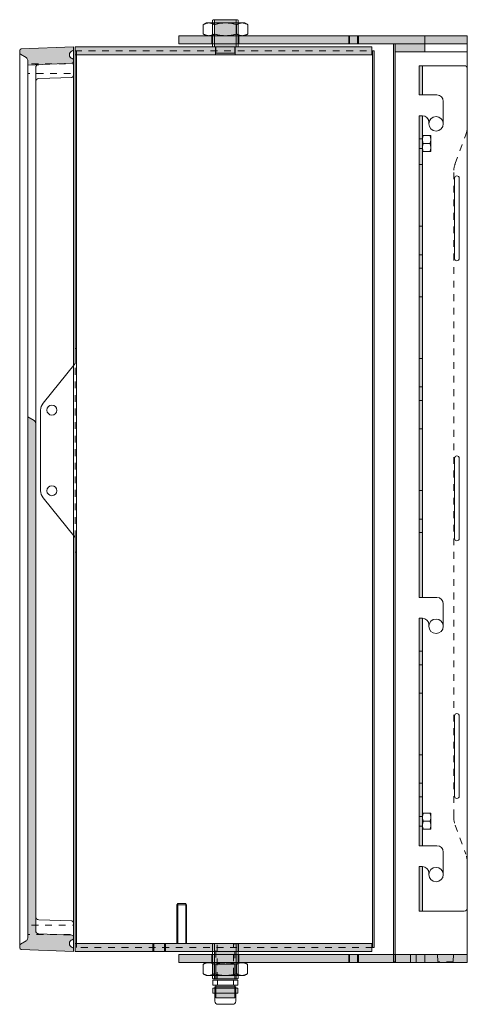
# Model space of a CAD drawing. Header units: millimetres. Extents: x 70 to 998, y -477 to 499.
# Tile 2 of 15: x 70 to 350, y -116 to 499. Entities that reach past the tile are written whole.
import ezdxf

# ---------------------------------------------------------------- set-up
doc = ezdxf.new("R2010")
doc.units = ezdxf.units.MM
doc.header["$LTSCALE"] = 20.32
doc.linetypes.add('Ohne Titel-1', pattern=[0.41664, 0.20828, -0.20836])
doc.layers.get('0').update_dxf_attribs({"lineweight": 15})
doc.layers.add('Keine', color=7, linetype='Continuous', lineweight=5)
doc.layers.add('None', color=7, linetype='Continuous', lineweight=5)

# ---------------------------------------------------------------- blocks, each defined once
blk = doc.blocks.new('Parametric Object-1')
at = {"layer": 'None', "color": 7, "linetype": 'Continuous', "lineweight": 18, "transparency": 33554687}
for p, q in [((-6.928203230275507, 6.92820323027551), (-6.928203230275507, 1.07179676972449)), ((6.928203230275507, 1.07179676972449), (6.928203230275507, 6.92820323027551))]:
    blk.add_line(p, q, dxfattribs=at)
at = {"layer": 'None', "color": 7, "linetype": 'Continuous', "lineweight": 18, "transparency": 33554687, "flags": 128}
blk.add_lwpolyline([(-13.85640646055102, 6.92820323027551), (-12, 8), (12, 8), (13.85640646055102, 6.92820323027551), (13.85640646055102, 1.07179676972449), (12, 2.220446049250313e-16), (-12, 2.220446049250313e-16), (-13.85640646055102, 1.07179676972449)], close=True, dxfattribs=at)
at = {"layer": 'None', "color": 7, "linetype": 'Continuous', "lineweight": 18, "transparency": 33554687}
for points, knots in [([(-13.85640646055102, 6.928203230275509), (-10.39230484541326, 9.067386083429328), (-6.928203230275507, 6.928203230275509), (0, 9.067386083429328), (6.928203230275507, 6.928203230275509), (10.39230484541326, 9.067386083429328), (13.85640646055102, 6.928203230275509)], [0, 0, 0, 0.264483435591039, 0.264483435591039, 0.735516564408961, 0.735516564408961, 1, 1, 1]), ([(-13.85640646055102, 1.07179676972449), (-10.39230484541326, -1.067386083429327), (-6.928203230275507, 1.07179676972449), (0, -1.067386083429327), (6.928203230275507, 1.07179676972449), (10.39230484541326, -1.067386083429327), (13.85640646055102, 1.07179676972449)], [0, 0, 0, 0.264483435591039, 0.264483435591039, 0.7355165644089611, 0.7355165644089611, 1, 1, 1])]:
    blk.add_open_spline(points, degree=2, knots=knots, dxfattribs=at)
blk = doc.blocks.new('Parametric Object-2')
at = {"layer": 'None', "color": 7, "linetype": 'Continuous', "lineweight": 18, "transparency": 33554687}
for p, q in [((-6.928203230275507, 6.92820323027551), (-6.928203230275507, 1.07179676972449)), ((6.928203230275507, 1.07179676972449), (6.928203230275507, 6.92820323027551))]:
    blk.add_line(p, q, dxfattribs=at)
at = {"layer": 'None', "color": 7, "linetype": 'Continuous', "lineweight": 18, "transparency": 33554687, "flags": 128}
blk.add_lwpolyline([(-13.85640646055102, 6.92820323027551), (-12, 8), (12, 8), (13.85640646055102, 6.92820323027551), (13.85640646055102, 1.07179676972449), (12, 2.220446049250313e-16), (-12, 2.220446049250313e-16), (-13.85640646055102, 1.07179676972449)], close=True, dxfattribs=at)
at = {"layer": 'None', "color": 7, "linetype": 'Continuous', "lineweight": 18, "transparency": 33554687}
for points, knots in [([(-13.85640646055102, 6.928203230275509), (-10.39230484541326, 9.067386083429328), (-6.928203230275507, 6.928203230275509), (0, 9.067386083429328), (6.928203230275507, 6.928203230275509), (10.39230484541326, 9.067386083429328), (13.85640646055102, 6.928203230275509)], [0, 0, 0, 0.264483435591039, 0.264483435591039, 0.735516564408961, 0.735516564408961, 1, 1, 1]), ([(-13.85640646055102, 1.07179676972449), (-10.39230484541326, -1.067386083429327), (-6.928203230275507, 1.07179676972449), (0, -1.067386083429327), (6.928203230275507, 1.07179676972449), (10.39230484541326, -1.067386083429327), (13.85640646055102, 1.07179676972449)], [0, 0, 0, 0.264483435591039, 0.264483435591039, 0.7355165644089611, 0.7355165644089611, 1, 1, 1])]:
    blk.add_open_spline(points, degree=2, knots=knots, dxfattribs=at)

msp = doc.modelspace()

# ---------------------------------------------------------------- hatches: boundary and pattern name
at = {"linetype": 'Continuous', "lineweight": 0, "true_color": 0xa0a0a4, "transparency": 33554687}
for points in [[(191.9348289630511, 499.143438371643), (205.4848289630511, 499.143438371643), (205.4848289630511, 482.1434383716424), (191.9348289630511, 482.1434383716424)], [(169.709828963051, 489.1488458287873), (349.7098289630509, 489.1488458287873), (349.7098289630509, 484.1488458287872), (169.709828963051, 484.1488458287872)], [(303.7093519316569, 484.1488458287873), (304.709828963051, 484.1488458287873), (304.709828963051, -89.06859741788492), (303.7093519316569, -89.06859741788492)], [(304.709828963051, 484.1488458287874), (323.2091702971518, 484.1488458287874), (323.2091702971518, 479.1488458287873), (304.709828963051, 479.1488458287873)], [(319.7093519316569, 470.4314025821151), (321.7093519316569, 470.4314025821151), (321.7093519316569, 452.1488458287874), (319.7093519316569, 452.1488458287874)], [(319.7093519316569, 439.1488458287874), (321.7093519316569, 439.1488458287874), (321.7093519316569, 138.4314025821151), (319.7093519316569, 138.4314025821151)], [(319.709351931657, 125.431402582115), (321.709351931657, 125.431402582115), (321.709351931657, -16.56859741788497), (319.709351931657, -16.56859741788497)], [(319.7093519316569, -29.56859741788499), (321.7093519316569, -29.56859741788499), (321.7093519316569, -57.34859741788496), (319.7093519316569, -57.34859741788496)], [(191.9348289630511, -77.57080276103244), (205.4848289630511, -77.57080276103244), (205.4848289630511, -99.57080276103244), (191.9348289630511, -99.57080276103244)], [(169.709828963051, -84.56859741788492), (349.7098289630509, -84.56859741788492), (349.7098289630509, -89.56859741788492), (169.709828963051, -89.56859741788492)]]:
    msp.add_hatch(color=253, dxfattribs=at).paths.add_polyline_path(points)
at = {"layer": 'Keine', "linetype": 'Continuous', "lineweight": 0, "true_color": 0xa0a0a4, "transparency": 33554687}
msp.add_hatch(color=253, dxfattribs=at).paths.add_polyline_path([(104.8483005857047, -77.5708027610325), (290.0713573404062, -77.5708027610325), (290.0713573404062, -82.5708027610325), (104.8483005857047, -82.5708027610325)])
at = {"layer": 'Keine', "linetype": 'Continuous', "lineweight": 0, "transparency": 33554687}
for points in [[(192.7098289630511, -90.57080276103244), (204.7098289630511, -90.57080276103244), (204.7098289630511, -99.57080276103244), (192.7098289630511, -99.57080276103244)], [(192.7098289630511, -103.5708027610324), (204.7098289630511, -103.5708027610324), (204.7098289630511, -111.5708027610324), (192.7098289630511, -111.5708027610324)]]:
    msp.add_hatch(color=255, dxfattribs=at).paths.add_polyline_path(points)
at = {"layer": 'None', "linetype": 'Continuous', "lineweight": 0, "true_color": 0xa0a0a4, "transparency": 33554687}
h = msp.add_hatch(color=253, dxfattribs=at)
edge = h.paths.add_edge_path()
edge.add_line((103.8461834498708, 473.8193360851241), (103.8461859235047, 472.9137785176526))
edge.add_arc((102.8461859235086, 472.9137757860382), 0.9999999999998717, -87.70974774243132, 0.0001565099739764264, ccw=False)
edge.add_line((102.8861477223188, 471.9145745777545), (75.32336101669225, 470.8122355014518))
edge.add_line((75.32336101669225, 470.8122355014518), (75.32336101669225, 473.8035163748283))
edge.add_arc((73.32336101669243, 473.8035163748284), 1.999999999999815, 359.9999999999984, 420.0000000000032)
edge.add_line((74.32336101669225, 475.5355671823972), (70.83039661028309, 477.5522311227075))
edge.add_arc((71.33039661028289, 478.4182565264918), 0.999999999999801, 180, 240.00000000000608, ccw=False)
edge.add_line((70.33039661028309, 478.4182565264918), (70.33039661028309, 479.8682565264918))
edge.add_arc((71.33039661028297, 479.8682565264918), 0.9999999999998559, 92.24437959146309, 180.0000000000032, ccw=False)
edge.add_line((71.29123481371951, 480.8674894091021), (103.847712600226, 482.1434383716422))
edge.add_line((103.847712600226, 482.1434383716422), (103.8489071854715, 480.5831779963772))
edge.add_arc((102.8489265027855, 480.5833497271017), 0.9999806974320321, 286.5795680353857, 359.99016036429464, ccw=False)
edge.add_arc((103.8477033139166, 477.2288125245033), 2.500087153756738, 106.5806279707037, 179.9898311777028)
edge.add_arc((103.847703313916, 477.2288125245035), 2.50008715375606, 179.9898311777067, 253.3990343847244)
edge.add_arc((102.847712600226, 473.8746168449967), 1.000000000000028, -9.777068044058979e-12, 73.39903438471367, ccw=False)
edge.add_line((103.847712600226, 473.8746168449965), (103.8461834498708, 473.8193360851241))
for points in [[(104.8483098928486, 482.1434383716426), (290.0713573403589, 482.1434383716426), (290.0713573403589, 477.1434383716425), (104.8483098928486, 477.1434383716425)], [(192.7098289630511, 482.1434383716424), (204.7098289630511, 482.1434383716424), (204.7098289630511, 478.4969917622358), (204.3562755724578, 478.1434383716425), (193.0633823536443, 478.1434383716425), (192.7098289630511, 478.4969917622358)]]:
    msp.add_hatch(color=253, dxfattribs=at).paths.add_polyline_path(points)
at = {"layer": 'None', "linetype": 'Continuous', "lineweight": 0, "true_color": 0x808080, "transparency": 33554687}
msp.add_hatch(color=8, dxfattribs=at).paths.add_polyline_path([(290.5713573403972, -80.07097657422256), (290.5713573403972, 479.6434383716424), (291.5713573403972, 479.6434383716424), (291.5713573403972, -80.07097657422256)])
at = {"layer": 'None', "linetype": 'Continuous', "lineweight": 0, "true_color": 0xa0a0a4, "transparency": 33554687}
h = msp.add_hatch(color=253, dxfattribs=at)
edge = h.paths.add_edge_path()
edge.add_line((102.8894517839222, -72.34381241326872), (82.25510391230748, -71.48160781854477))
edge.add_arc((82.32490290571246, -69.48282616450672), 1.999999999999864, 180.0000143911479, 268.0000000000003, ccw=False)
edge.add_line((80.32490290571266, -69.48282666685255), (80.32341501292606, 247.1359619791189))
edge.add_arc((78.32341501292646, 247.135961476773), 1.999999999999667, 1.439114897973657e-05, 60.0000000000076)
edge.add_line((79.32341501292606, 248.8680122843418), (75.32341424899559, 251.1774138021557))
edge.add_line((75.32341424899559, 251.1774138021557), (75.32490359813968, -71.23959989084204))
edge.add_line((75.32490359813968, -71.23959989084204), (75.32490363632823, -74.23001128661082))
edge.add_arc((73.32490363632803, -74.23001128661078), 2.0000000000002, 300.00000000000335, 359.99999999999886, ccw=False)
edge.add_line((74.32490363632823, -75.96206209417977), (70.83053198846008, -77.97953850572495))
edge.add_arc((71.33053198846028, -78.84556390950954), 1.00000000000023, 120.0000000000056, 180.0000139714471)
edge.add_line((70.33053198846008, -78.84556415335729), (70.33053234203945, -80.29556415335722))
edge.add_arc((71.33053234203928, -80.29556390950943), 0.9999999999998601, 180.0000139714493, 267.7555102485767)
edge.add_line((71.29136862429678, -81.29479671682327), (103.8477032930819, -82.5708027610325))
edge.add_line((103.8477032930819, -82.5708027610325), (103.8488978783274, -81.0105423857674))
edge.add_arc((102.848917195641, -81.01071411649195), 0.9999806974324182, 0.009839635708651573, 73.42043196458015)
edge.add_arc((103.8476940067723, -77.65617691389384), 2.500087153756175, 180.0101688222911, 253.41937202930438, ccw=False)
edge.add_arc((103.8476940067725, -77.65617691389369), 2.500087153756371, 106.6009656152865, 180.0101688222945, ccw=False)
edge.add_arc((102.8477032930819, -74.30198123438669), 1.000000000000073, 286.6009656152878, 360.0000000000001)
edge.add_line((103.8477032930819, -74.30198123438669), (103.847703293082, -73.34294056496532))
edge.add_arc((102.847703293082, -73.3429405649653), 1.000000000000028, 359.9999999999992, 447.6072922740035)

# ---------------------------------------------------------------- linework, layer by layer
at = {"color": 7, "linetype": 'Ohne Titel-1', "lineweight": 18, "transparency": 33554687}
for p, q in [((331.109828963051, 489.148845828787), (304.7093519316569, 489.148845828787)), ((341.109828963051, 489.148845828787), (349.7098289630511, 489.148845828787)), ((349.7098289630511, 484.1488458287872), (304.7093519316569, 484.1488458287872)), ((342.1742699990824, 409.2999364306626), (348.7449108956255, 427.3526239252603)), ((342.1742699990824, -3.719688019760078), (348.7445644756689, -21.77142373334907)), ((331.109828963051, -84.56859741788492), (304.7093519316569, -84.56859741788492)), ((331.109828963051, -84.56859741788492), (331.2669724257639, -89.06859741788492)), ((341.109828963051, -84.56859741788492), (340.9526855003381, -89.06859741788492)), ((341.109828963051, -84.56859741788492), (349.7098289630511, -84.56859741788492)), ((340.9526855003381, -89.06859741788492), (331.2669724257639, -89.06859741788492))]:
    msp.add_line(p, q, dxfattribs=at)
at = {"color": 7, "linetype": 'Continuous', "lineweight": 18, "transparency": 33554687}
for p, q in [((330.7093519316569, 452.1488458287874), (319.7093519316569, 452.1488458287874)), ((334.7093519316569, 434.1488458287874), (334.7093519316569, 448.1488458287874)), ((321.7093519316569, 439.1488458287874), (319.7093519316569, 439.1488458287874)), ((325.7093519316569, 434.1488458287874), (325.7093519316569, 435.1488458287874)), ((326.4627699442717, 421.7819850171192), (322.1559339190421, 421.7819850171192)), ((330.709351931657, 138.4314025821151), (319.709351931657, 138.4314025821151)), ((334.709351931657, 120.4314025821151), (334.709351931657, 134.4314025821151)), ((321.709351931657, 125.4314025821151), (319.709351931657, 125.4314025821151)), ((325.709351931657, 120.4314025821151), (325.709351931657, 121.4314025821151)), ((326.4930272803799, -1.32673660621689), (322.1861912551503, -1.32673660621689)), ((330.709351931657, -16.56859741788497), (319.709351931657, -16.56859741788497)), ((334.709351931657, -34.56859741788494), (334.709351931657, -20.56859741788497)), ((321.709351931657, -29.56859741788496), (319.709351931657, -29.56859741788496)), ((349.7094825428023, -27.24364933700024), (349.7098289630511, -84.56859741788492)), ((325.709351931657, -34.56859741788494), (325.709351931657, -33.56859741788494)), ((168.9589847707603, -52.57080276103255), (168.4589847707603, -53.57080276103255)), ((173.9589847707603, -52.57080276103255), (174.4589847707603, -53.57080276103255))]:
    msp.add_line(p, q, dxfattribs=at)
at = {"color": 7, "linetype": 'Continuous', "lineweight": 18, "transparency": 33554687, "flags": 128}
for points in [[(190.7098289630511, 498.7898849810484), (191.0633823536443, 499.1434383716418), (206.3562755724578, 499.1434383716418), (206.7098289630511, 498.7898849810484), (206.7098289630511, 482.4969917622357), (206.3562755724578, 482.1434383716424), (191.0633823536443, 482.1434383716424), (190.7098289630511, 482.4969917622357)], [(191.9348289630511, 499.143438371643), (205.4848289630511, 499.143438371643), (205.4848289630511, 482.1434383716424), (191.9348289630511, 482.1434383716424)], [(169.709828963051, 489.1488458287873), (349.7098289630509, 489.1488458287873), (349.7098289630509, 484.1488458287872), (169.709828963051, 484.1488458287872)], [(190.2098289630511, 489.1488458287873), (207.2098289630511, 489.1488458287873), (207.2098289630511, 484.1488458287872), (190.2098289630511, 484.1488458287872)], [(275.709828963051, 489.1488458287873), (281.709828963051, 489.1488458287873), (281.709828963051, 484.1488458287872), (275.709828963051, 484.1488458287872)], [(276.209828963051, 489.1488458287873), (281.209828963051, 489.1488458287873), (281.209828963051, 484.1488458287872), (276.209828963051, 484.1488458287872)], [(323.2091702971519, 489.1488458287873), (349.7098289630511, 489.1488458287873), (349.7098289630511, 484.1488458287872), (323.2091702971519, 484.1488458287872)], [(192.6098289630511, 482.1434383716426), (204.8098289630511, 482.1434383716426), (204.8098289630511, 477.1434383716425), (192.6098289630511, 477.1434383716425)], [(303.7093519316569, 484.1488458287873), (304.709828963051, 484.1488458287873), (304.709828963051, -89.06859741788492), (303.7093519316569, -89.06859741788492)], [(304.709828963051, 484.1488458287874), (323.2091702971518, 484.1488458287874), (323.2091702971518, 479.1488458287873), (304.709828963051, 479.1488458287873)], [(323.2091702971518, 484.1488458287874), (349.7098289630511, 484.1488458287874), (349.7098289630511, 479.1488458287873), (323.2091702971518, 479.1488458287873)], [(319.7093519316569, 470.4314025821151), (321.7093519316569, 470.4314025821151), (321.7093519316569, 452.1488458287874), (319.7093519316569, 452.1488458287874)], [(319.7093519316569, 439.1488458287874), (321.7093519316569, 439.1488458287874), (321.7093519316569, 138.4314025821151), (319.7093519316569, 138.4314025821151)], [(319.7093519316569, 424.7819850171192), (321.7093519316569, 424.7819850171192), (321.7093519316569, 418.7819850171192), (319.7093519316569, 418.7819850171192)], [(321.7093519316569, 416.7819850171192), (321.7093519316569, 426.7819850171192), (326.9093519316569, 426.7819850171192), (326.9093519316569, 416.7819850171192)], [(319.7093519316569, 408.6651242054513), (321.7093519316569, 408.6651242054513), (321.7093519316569, 370.1651242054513), (319.7093519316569, 370.1651242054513)], [(319.7093519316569, 352.4151242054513), (321.7093519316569, 352.4151242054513), (321.7093519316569, 343.9151242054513), (319.7093519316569, 343.9151242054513)], [(319.7093519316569, 326.1651242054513), (321.7093519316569, 326.1651242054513), (321.7093519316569, 287.6651242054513), (319.7093519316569, 287.6651242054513)], [(319.7093519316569, 269.9151242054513), (321.7093519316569, 269.9151242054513), (321.7093519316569, 261.4151242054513), (319.7093519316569, 261.4151242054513)], [(319.7093519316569, 243.6651242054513), (321.7093519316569, 243.6651242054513), (321.7093519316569, 205.1651242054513), (319.7093519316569, 205.1651242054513)], [(319.7093519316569, 187.4151242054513), (321.7093519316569, 187.4151242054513), (321.7093519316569, 178.9151242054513), (319.7093519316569, 178.9151242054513)], [(319.709351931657, 125.431402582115), (321.709351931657, 125.431402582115), (321.709351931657, -16.56859741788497), (319.709351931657, -16.56859741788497)], [(319.7093519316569, 104.9151242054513), (321.7093519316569, 104.9151242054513), (321.7093519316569, 96.41512420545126), (319.7093519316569, 96.41512420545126)], [(319.7093519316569, 78.66512420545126), (321.7093519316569, 78.66512420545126), (321.7093519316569, 40.16512420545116), (319.7093519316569, 40.16512420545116)], [(319.7093519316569, 22.41512420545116), (321.7093519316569, 22.41512420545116), (321.7093519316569, 13.91512420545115), (319.7093519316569, 13.91512420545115)], [(319.7396092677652, 1.673263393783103), (321.7396092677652, 1.673263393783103), (321.7396092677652, -4.326736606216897), (319.7396092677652, -4.326736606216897)], [(321.7396092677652, -6.326736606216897), (321.7396092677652, 3.673263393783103), (326.9396092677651, 3.673263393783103), (326.9396092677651, -6.326736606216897)], [(319.7093519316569, -29.56859741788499), (321.7093519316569, -29.56859741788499), (321.7093519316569, -57.34859741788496), (319.7093519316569, -57.34859741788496)], [(190.6098289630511, -77.5708027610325), (206.8098289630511, -77.5708027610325), (206.8098289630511, -82.5708027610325), (190.6098289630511, -82.5708027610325)], [(190.7098289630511, -77.92435615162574), (191.0633823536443, -77.57080276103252), (206.3562755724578, -77.57080276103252), (206.7098289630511, -77.92435615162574), (206.7098289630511, -99.2172493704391), (206.3562755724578, -99.57080276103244), (191.0633823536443, -99.57080276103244), (190.7098289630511, -99.2172493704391)], [(191.9348289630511, -77.57080276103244), (205.4848289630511, -77.57080276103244), (205.4848289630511, -99.57080276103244), (191.9348289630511, -99.57080276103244)], [(169.709828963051, -84.56859741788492), (349.7098289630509, -84.56859741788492), (349.7098289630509, -89.56859741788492), (169.709828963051, -89.56859741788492)], [(190.2098289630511, -84.56859741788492), (207.2098289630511, -84.56859741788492), (207.2098289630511, -89.56859741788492), (190.2098289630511, -89.56859741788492)], [(275.709828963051, -84.56859741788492), (281.709828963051, -84.56859741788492), (281.709828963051, -89.56859741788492), (275.709828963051, -89.56859741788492)], [(276.209828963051, -84.56859741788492), (281.209828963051, -84.56859741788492), (281.209828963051, -89.56859741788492), (276.209828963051, -89.56859741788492)], [(303.6092690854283, -84.56859741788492), (304.8092623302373, -84.56859741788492), (304.8092623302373, -89.56859741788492), (303.6092690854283, -89.56859741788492)], [(323.2091702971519, -84.56859741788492), (349.7098289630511, -84.56859741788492), (349.7098289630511, -89.56859741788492), (323.2091702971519, -89.56859741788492)]]:
    msp.add_lwpolyline(points, close=True, dxfattribs=at)
at = {"color": 7, "linetype": 'Ohne Titel-1', "lineweight": 18, "transparency": 33554687, "flags": 128}
for points in [[(192.7098289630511, -77.57080276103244), (204.7098289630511, -77.57080276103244), (204.7098289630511, -99.57080276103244), (192.7098289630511, -99.57080276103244)], [(193.6098289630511, -77.57080276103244), (203.8098289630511, -77.57080276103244), (203.8098289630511, -99.57080276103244), (193.6098289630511, -99.57080276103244)]]:
    msp.add_lwpolyline(points, close=True, dxfattribs=at)
at = {"color": 7, "linetype": 'Continuous', "lineweight": 18, "transparency": 33554687}
for centre, radius in [((330.209351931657, 434.1488458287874), 4.5), ((330.209351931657, 120.4314025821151), 4.5), ((330.209351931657, -34.56859741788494), 4.499999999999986)]:
    msp.add_circle(centre, radius, dxfattribs=at)
for centre, radius, start, end in [((330.7093519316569, 448.1488458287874), 4, 0, 90), ((321.7093519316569, 435.1488458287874), 4, 0, 90), ((330.2093519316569, 434.1488458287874), 4.5, 180, 0), ((330.709351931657, 134.4314025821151), 4, 0, 90), ((321.709351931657, 121.4314025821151), 4, 0, 90), ((330.209351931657, 120.4314025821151), 4.5, 180, 0), ((330.709351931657, -20.56859741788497), 4, 0, 90), ((321.709351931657, -33.56859741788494), 4, 0, 90), ((330.209351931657, -34.56859741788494), 4.5, 180, 0)]:
    msp.add_arc(centre, radius, start, end, dxfattribs=at)
at = {"color": 7, "linetype": 'Ohne Titel-1', "lineweight": 18, "transparency": 33554687}
for centre, radius, start, end in [((333.7098289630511, 432.824946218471), 15.99999999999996, 340, 0), ((357.2093519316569, 403.8276141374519), 16.00000000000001, 160, 180), ((333.7094825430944, -27.24374602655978), 16.00000000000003, 0.0003462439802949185, 20.00000000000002)]:
    msp.add_arc(centre, radius, start, end, dxfattribs=at)
at = {"color": 7, "linetype": 'Continuous', "lineweight": 18, "transparency": 33554687}
for points, knots in [([(322.1559339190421, 416.7819850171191), (321.2646077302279, 419.2819850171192), (322.1559339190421, 421.7819850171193), (321.2646077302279, 424.2819850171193), (322.1559339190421, 426.7819850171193)], [0, 0, 0, 0.5000000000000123, 0.5000000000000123, 1, 1, 1]), ([(326.4627699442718, 416.7819850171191), (327.3540961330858, 419.2819850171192), (326.4627699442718, 421.7819850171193), (327.3540961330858, 424.2819850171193), (326.4627699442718, 426.7819850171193)], [0, 0, 0, 0.5000000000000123, 0.5000000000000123, 1, 1, 1]), ([(322.1861912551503, -6.326736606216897), (321.2948650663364, -3.826736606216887), (322.1861912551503, -1.32673660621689), (321.2948650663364, 1.173263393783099), (322.1861912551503, 3.673263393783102)], [0, 0, 0, 0.5000000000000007, 0.5000000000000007, 1, 1, 1]), ([(326.4930272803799, -6.326736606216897), (327.3843534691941, -3.826736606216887), (326.4930272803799, -1.32673660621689), (327.3843534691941, 1.173263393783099), (326.4930272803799, 3.673263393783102)], [0, 0, 0, 0.5000000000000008, 0.5000000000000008, 1, 1, 1])]:
    msp.add_open_spline(points, degree=2, knots=knots, dxfattribs=at)
at = {"layer": 'Keine', "color": 7, "linetype": 'Continuous', "lineweight": 18, "transparency": 33554687}
for p, q in [((104.8483098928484, 479.6436129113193), (104.8483003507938, 284.5121523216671)), ((105.8449271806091, 479.6434383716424), (105.8449271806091, -80.0708037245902)), ((83.41128732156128, 255.3832137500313), (83.4112873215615, 232.7220099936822)), ((83.41128732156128, 205.0608062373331), (83.4112873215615, 232.7220099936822)), ((104.8483005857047, 175.931232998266), (104.8483005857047, -80.07080275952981)), ((192.7098289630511, -99.57080276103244), (204.7098289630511, -99.57080276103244)), ((204.7098289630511, -99.57080276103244), (192.7098289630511, -99.57080276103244))]:
    msp.add_line(p, q, dxfattribs=at)
at = {"layer": 'Keine', "color": 7, "linetype": 'Ohne Titel-1', "lineweight": 18, "transparency": 33554687}
msp.add_line((104.8483005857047, 175.931232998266), (104.8483005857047, 284.5127869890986), dxfattribs=at)
at = {"layer": 'Keine', "color": 7, "linetype": 'Ohne Titel-1', "lineweight": 18, "transparency": 33554687, "flags": 128}
for points in [[(75.32336156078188, 465.6460386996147), (75.32336156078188, 471.6460386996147), (103.8477120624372, 471.6460386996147), (103.8477120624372, 465.6460386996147)], [(75.32208928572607, -72.07340308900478), (75.32208928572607, -66.07340308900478), (103.847703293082, -66.07340308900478), (103.847703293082, -72.07340308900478)]]:
    msp.add_lwpolyline(points, close=True, dxfattribs=at)
at = {"layer": 'Keine', "color": 7, "linetype": 'Continuous', "lineweight": 18, "transparency": 33554687, "flags": 128}
for points in [[(104.8483005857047, -77.5708027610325), (290.0713573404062, -77.5708027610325), (290.0713573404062, -82.5708027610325), (104.8483005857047, -82.5708027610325)], [(192.7098289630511, -90.57080276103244), (204.7098289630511, -90.57080276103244), (204.7098289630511, -99.57080276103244), (192.7098289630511, -99.57080276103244)], [(190.9598289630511, -100.5708027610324), (206.4598289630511, -100.5708027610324), (206.4598289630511, -103.5708027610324), (190.9598289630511, -103.5708027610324)], [(192.7098289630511, -103.5708027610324), (204.7098289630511, -103.5708027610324), (204.7098289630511, -111.5708027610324), (192.7098289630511, -111.5708027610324)], [(193.7098289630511, -100.5708027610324), (203.7098289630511, -100.5708027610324), (203.7098289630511, -103.5708027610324), (193.7098289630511, -103.5708027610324)], [(190.9598289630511, -105.5708027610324), (206.4598289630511, -105.5708027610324), (206.4598289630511, -108.5708027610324), (190.9598289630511, -108.5708027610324)]]:
    msp.add_lwpolyline(points, close=True, dxfattribs=at)
msp.add_lwpolyline([(203.2098289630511, -115.5708027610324), (194.2098289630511, -115.5708027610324, -0.4142135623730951), (192.2098289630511, -113.5708027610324), (192.2098289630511, -104.5708027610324), (205.2098289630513, -104.5708027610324), (205.2098289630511, -113.5708027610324, -0.4142135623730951), (203.2098289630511, -115.5708027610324)], format="xyb", close=True, dxfattribs=at)
at = {"layer": 'Keine', "color": 7, "linetype": 'Continuous', "lineweight": 18, "transparency": 33554687}
msp.add_solid([(191.7098289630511, -100.5708027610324), (205.7098289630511, -100.5708027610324), (191.7098289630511, -99.57080276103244), (205.7098289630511, -99.57080276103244)], dxfattribs=at)
at = {"layer": 'None', "color": 7, "linetype": 'Continuous', "lineweight": 18, "transparency": 33554687}
for p, q in [((103.847712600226, 482.1434383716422), (103.8477032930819, -82.5708027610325)), ((349.7098289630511, 484.1488458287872), (349.7098289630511, 432.824946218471)), ((70.3305321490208, -79.50401046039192), (70.33039598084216, 478.9105632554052)), ((75.32336101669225, 470.8122355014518), (75.32341618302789, 251.1774126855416)), ((80.32341501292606, 247.135961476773), (80.32341501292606, 469.0554636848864)), ((347.7093519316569, 470.4314025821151), (319.7093519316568, 470.4314025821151)), ((349.7093519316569, -55.34859741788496), (349.7093519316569, 468.4314025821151)), ((82.25352416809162, 462.3538007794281), (102.8832093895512, 463.0742052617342)), ((341.7093519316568, 350.1488458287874), (341.7093519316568, 400.1488458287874)), ((344.7093519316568, 400.1488458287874), (344.7093519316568, 350.1488458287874)), ((104.8483008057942, 293.8167406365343), (105.8449271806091, 293.8167405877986)), ((104.8483003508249, 284.5127866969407), (84.95563291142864, 259.7690813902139)), ((341.7093519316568, 175.2901242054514), (341.7093519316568, 225.2901242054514)), ((344.7093519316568, 225.2901242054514), (344.7093519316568, 175.2901242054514)), ((104.8483005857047, 175.9312329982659), (84.95563291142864, 200.6749385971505)), ((104.8483005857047, 166.626639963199), (105.8449271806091, 166.626639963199)), ((341.7093519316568, 14.43140258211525), (341.7093519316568, 64.43140258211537)), ((344.7093519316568, 64.43140258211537), (344.7093519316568, 14.43140258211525)), ((319.7093519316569, -57.34859741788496), (347.7093519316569, -57.34859741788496)), ((82.25506674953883, -62.78116516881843), (102.8829014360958, -63.50150502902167))]:
    msp.add_line(p, q, dxfattribs=at)
at = {"layer": 'None', "color": 7, "linetype": 'Ohne Titel-1', "lineweight": 18, "transparency": 33554687}
for p, q in [((104.8483098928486, 479.6436166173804), (290.5713573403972, 479.6434383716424)), ((341.2093519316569, 1.752634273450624), (341.2093519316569, 403.8276141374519)), ((290.5713573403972, -80.07097886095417), (104.8483005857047, -80.07080275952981))]:
    msp.add_line(p, q, dxfattribs=at)
at = {"layer": 'None', "color": 7, "linetype": 'Continuous', "lineweight": 18, "transparency": 33554687, "flags": 128}
msp.add_lwpolyline([(103.8461834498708, 473.8193360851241), (103.8461859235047, 472.9137785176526, -0.4025545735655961), (102.8861477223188, 471.9145745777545), (75.32336101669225, 470.8122355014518), (75.32336101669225, 473.8035163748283, 0.2679491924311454), (74.32336101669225, 475.5355671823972), (70.83039661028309, 477.5522311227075, -0.2679491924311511), (70.33039661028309, 478.4182565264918), (70.33039661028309, 479.8682565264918, -0.4027863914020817), (71.29123481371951, 480.8674894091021), (103.847712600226, 482.1434383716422), (103.8489071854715, 480.5831779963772, -0.3317380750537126), (103.1342676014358, 479.6249438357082, 0.3317313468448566), (101.347616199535, 477.2292562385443, 0.3317313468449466), (103.1334171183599, 474.8329346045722, -0.3316820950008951), (103.847712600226, 473.8746168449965)], format="xyb", dxfattribs=at)
for points in [[(104.8483098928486, 482.1434383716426), (290.0713573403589, 482.1434383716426), (290.0713573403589, 477.1434383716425), (104.8483098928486, 477.1434383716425)], [(192.7098289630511, 482.1434383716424), (204.7098289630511, 482.1434383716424), (204.7098289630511, 478.4969917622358), (204.3562755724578, 478.1434383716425), (193.0633823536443, 478.1434383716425), (192.7098289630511, 478.4969917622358)], [(290.5713573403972, -80.07097657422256), (290.5713573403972, 479.6434383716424), (291.5713573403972, 479.6434383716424), (291.5713573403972, -80.07097657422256)], [(168.4589847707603, -53.57080276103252), (174.4589847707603, -53.57080276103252), (174.4589847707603, -77.57080276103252), (168.4589847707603, -77.57080276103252)], [(168.9589847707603, -52.57080276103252), (173.9589847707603, -52.57080276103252), (173.9589847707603, -77.57080276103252), (168.9589847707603, -77.57080276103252)], [(153.4090716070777, -77.57079801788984), (161.4090716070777, -77.57079801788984), (161.4090716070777, -82.57079801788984), (153.4090716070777, -82.57079801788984)], [(154.0090716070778, -77.57079801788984), (160.8090716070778, -77.57079801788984), (160.8090716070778, -82.57079801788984), (154.0090716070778, -82.57079801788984)], [(314.2097088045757, -84.56859741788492), (317.7097088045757, -84.56859741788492), (317.7097088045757, -89.56859741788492), (314.2097088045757, -89.56859741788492)]]:
    msp.add_lwpolyline(points, close=True, dxfattribs=at)
msp.add_lwpolyline([(102.8894517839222, -72.34381241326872), (82.25510391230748, -71.48160781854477, -0.4040261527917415), (80.32490290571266, -69.48282666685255), (80.32341501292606, 247.1359619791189, 0.2679491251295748), (79.32341501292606, 248.8680122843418), (75.32341424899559, 251.1774138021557), (75.32490359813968, -71.23959989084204), (75.32490363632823, -74.23001128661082, -0.2679491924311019), (74.32490363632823, -75.96206209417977), (70.83053198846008, -77.97953850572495, 0.2679492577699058), (70.33053198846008, -78.84556415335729), (70.33053234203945, -80.29556415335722, 0.4027857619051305), (71.29136862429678, -81.29479671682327), (103.8477032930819, -82.5708027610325), (103.8488978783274, -81.0105423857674, 0.3317380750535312), (103.134258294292, -80.0523082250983, -0.3317313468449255), (101.3476068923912, -77.65662062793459, -0.3317313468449), (103.1334078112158, -75.2602989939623, 0.3316820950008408), (103.8477032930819, -74.30198123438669), (103.847703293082, -73.34294056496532, 0.4020343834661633)], format="xyb", close=True, dxfattribs=at)
at = {"layer": 'None', "color": 7, "linetype": 'Continuous', "lineweight": 18, "transparency": 33554687}
for centre in [(90.41128732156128, 255.3832137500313), (90.41128732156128, 205.0608062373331)]:
    msp.add_circle(centre, 3.099999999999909, dxfattribs=at)
for centre, radius, start, end in [((82.323415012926, 469.0554636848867), 1.999999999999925, 92.00000000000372, 180.0000000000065), ((347.7093519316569, 468.4314025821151), 2, 0, 90), ((82.32332316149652, 460.35501912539), 1.999999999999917, 91.99999999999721, 179.9997371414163), ((102.8483098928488, 464.0735960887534), 1.000000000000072, 271.999999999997, 359.999999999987), ((343.2093519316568, 400.1488458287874), 1.5, 0, 180), ((343.2093519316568, 350.1488458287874), 1.5, 180, 0), ((90.41128732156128, 255.3832137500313), 7.00000000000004, 141.2037707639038, 180), ((343.2093519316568, 225.2901242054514), 1.5, 0, 180), ((90.41128732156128, 205.0608062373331), 7, 180, 218.7962292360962), ((343.2093519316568, 175.2901242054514), 1.5, 180, 0), ((343.2093519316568, 64.43140258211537), 1.5, 0, 180), ((343.2093519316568, 14.43140258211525), 1.5, 180, 0), ((82.32486574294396, -60.78238351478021), 2.000000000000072, 180.0002628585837, 267.9999999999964), ((347.7093519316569, -55.34859741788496), 2, 270, 0), ((102.8480019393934, -64.50089585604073), 0.9999999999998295, 0, 88.00000000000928)]:
    msp.add_arc(centre, radius, start, end, dxfattribs=at)
at = {"layer": 'None', "color": 7, "linetype": 'Ohne Titel-1', "lineweight": 18, "transparency": 33554687}
msp.add_arc((357.2093519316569, 1.752634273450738), 16, 180.0000000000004, 200.0000000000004, dxfattribs=at)

# ---------------------------------------------------------------- block references
at = {"layer": 'None', "color": 7, "transparency": 33554687, "rotation": 180}
for name, p in [('Parametric Object-1', (198.7933064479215, 497.1412330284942)), ('Parametric Object-2', (198.7098289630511, -89.56859741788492))]:
    msp.add_blockref(name, p, dxfattribs=at)

doc.saveas('drawing.dxf')
